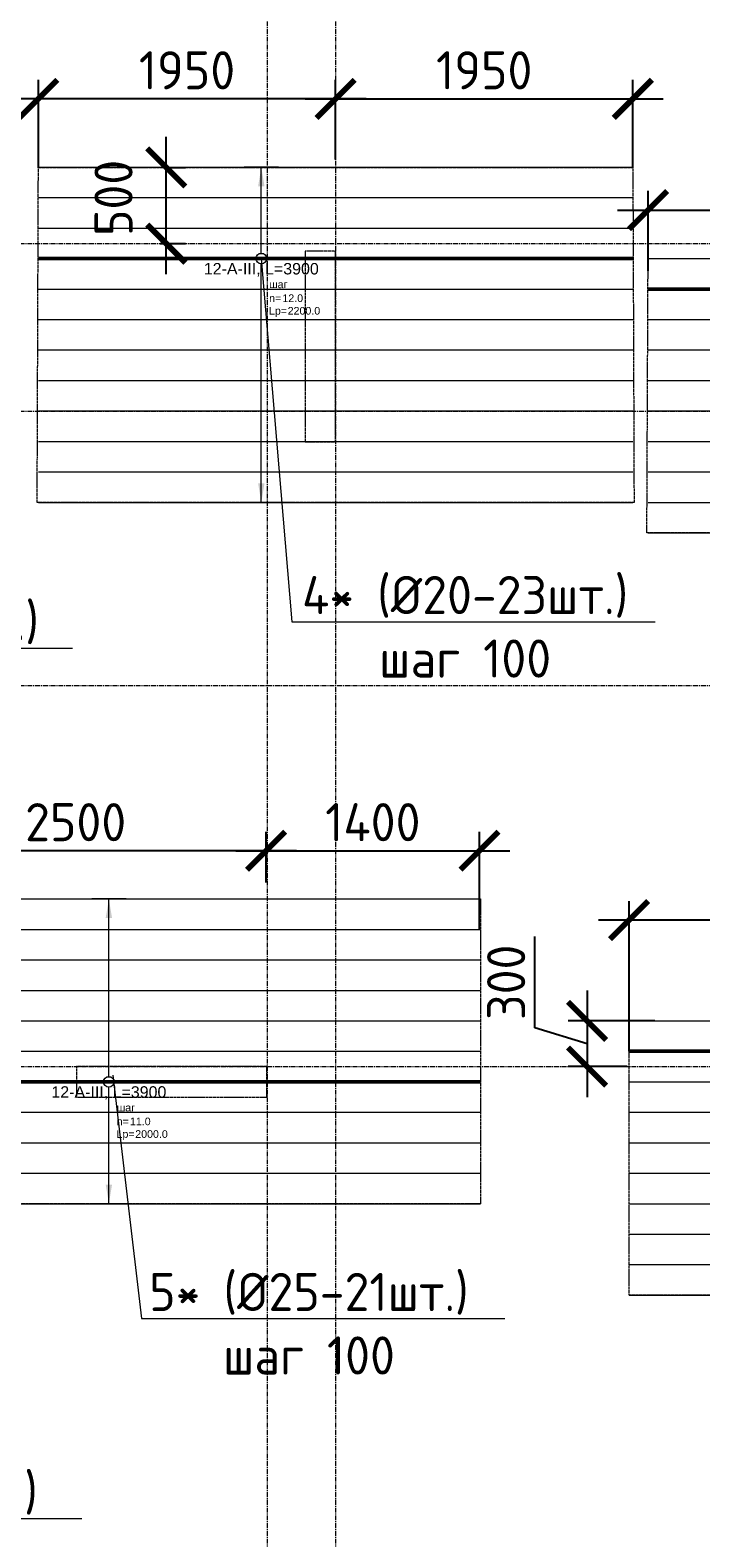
# Model space of a CAD drawing. Header units: millimetres. Extents: x -56135 to 1694203, y -446411 to -23139.
# Tile 87 of 256: x 580516 to 584916, y -124892 to -114998. Entities that reach past the tile are written whole.
import ezdxf
from ezdxf import colors
from ezdxf.entities.mleader import LeaderData, LeaderLine
from ezdxf.enums import TextEntityAlignment as Align
from ezdxf.math import Vec2, Vec3

# ---------------------------------------------------------------- set-up
doc = ezdxf.new("R2010")
doc.units = ezdxf.units.MM
doc.set_wipeout_variables(frame=1)
for name, pattern in [('01 Штриховая _4 мм_', [6, 3.5, -2.5]), ('______5', [1100, 800, -100, 100, -100]), ('GOST2.303 4', [7, 5, -2, 0]), ('осевая', [50.8, 31.75, -6.35, 6.35, -6.35])]:
    doc.linetypes.add(name, pattern=pattern)
for name, color, linetype, lineweight in [('АрмСтер', 2, 'Continuous', 50), ('контур распр. стерхней', 2, 'GOST2.303 4', 20), ('Оси', 40, '______5', 18), ('подоснова', 151, 'Continuous', 5), ('РАЗМЕРЫ', 1, 'Continuous', 9), ('СТЕНЫ', 3, 'Continuous', 30)]:
    doc.layers.add(name, color=color, linetype=linetype, lineweight=lineweight)
doc.layers.add('АрмСтер_атрибуты', color=2, linetype='Continuous', lineweight=0, plot=False)
doc.layers.add('АрмСтер_невид', color=8, linetype='Continuous', lineweight=0, plot=False)
doc.styles.add('GOST-2.304_Type-B', font='GOST_Common.ttf')
doc.styles.get("Standard").update_dxf_attribs({"font": 'arial.ttf'})
doc.styles.add('Аннотативный', font='arial.ttf')
doc.dimstyles.new('СПДС', dxfattribs={"dimscale": 100, "dimtxt": 2.5, "dimasz": 2.5, "dimexe": 1.25, "dimexo": 0, "dimtad": 1, "dimdec": 0, "dimtxsty": 'GOST-2.304_Type-B', "dimblk": 'ARCHTICK', "dimcen": 2.5, "dimdle": 2, "dimadec": 0, "dimazin": 2, "dimtfac": 0.75, "dimtdec": 0, "dimtmove": 1, "dimatfit": 3, "dimfxl": 1, "dimtolj": 1, "dimarcsym": 1})

# ---------------------------------------------------------------- blocks, each defined once
blk = doc.blocks.new('оси 2.2-2.3')
at = {"layer": 'Оси', "color": 16, "linetype": 'осевая', "lineweight": 0, "transparency": 33554687}
for p, q in [((482754.9, -105027.5), (482754.9, -134138.1)), ((483204.9, -105027.5), (483204.9, -134138.1)), ((468076.3, -116595.4), (524372.9, -116595.4)), ((468076.3, -117695.4), (524372.9, -117695.4)), ((468076.3, -119495.4), (524372.9, -119495.4)), ((468076.3, -121995.4), (524372.9, -121995.4))]:
    blk.add_line(p, q, dxfattribs=at)
blk = doc.blocks.new('*U13')
at = {"layer": 'АрмСтер_невид', "ltscale": 100}
for p, q in [((-1462.5, 200), (1462.5, 200)), ((-1462.5, -200), (1462.5, -200)), ((-1462.5, -400), (1462.5, -400)), ((-1462.5, -600), (1462.5, -600)), ((-1462.5, -800), (1462.5, -800)), ((-1462.5, -1000), (1462.5, -1000)), ((-1462.5, -1200), (1462.5, -1200)), ((-1462.5, -1400), (1462.5, -1400)), ((-1462.5, -1600), (1462.5, -1600))]:
    blk.add_line(p, q, dxfattribs=at)
at = {"layer": 'РАЗМЕРЫ'}
for p, q in [((112.5, 200), (-112.5, 200)), ((112.5, -1600), (-112.5, -1600))]:
    blk.add_line(p, q, dxfattribs=at)
at = {"layer": 'РАЗМЕРЫ', "ltscale": 15}
blk.add_line((0, -1600), (0, 200), dxfattribs=at)
at = {"layer": 'РАЗМЕРЫ'}
for points in [[(0, 200), (20.9, 74.8), (-20.9, 74.8)], [(0, -1600), (20.9, -1474.8), (-20.9, -1474.8)]]:
    blk.add_solid(points, dxfattribs=at)
at = {"layer": 'АрмСтер_атрибуты', "color": 215, "ltscale": 15, "style": 'Аннотативный'}
for s, p in [('шаг', (51.4, -194.2)), ('n=', (51.4, -285.1)), ('Lр=', (50.2, -367.8))]:
    blk.add_text(s, height=50, dxfattribs=at).set_placement(p)
at = {"layer": 'АрмСтер_атрибуты', "style": 'Аннотативный', "flags": 8}
blk.add_attdef('ПОЗ', (110, 29.6), '', height=75, dxfattribs=at)
at = {"layer": 'АрмСтер_атрибуты', "color": 215, "style": 'Аннотативный'}
for tag, p, flags in [('ШАГ', (190.9, -194.2), 10), ('КОЛ', (138, -285.1), 8), ('ШИРИНА', (172.9, -367.8), 8)]:
    blk.add_attdef(tag, p, '', height=50, dxfattribs=dict(at, flags=flags))
at = {"layer": 'АрмСтер_атрибуты', "flags": 9}
for tag, p in [('МАССА', (-1033.5, -1010.5)), ('ОБОЗНАЧЕНИЕ', (-1033.5, -1124.4))]:
    blk.add_attdef(tag, p, '', height=75, dxfattribs=at)
at = {"linetype": 'Continuous', "lineweight": 0}
blk.add_wipeout([(35, 0), (28.3, 20.6), (10.8, 33.3), (-10.8, 33.3), (-28.3, 20.6), (-35, 0), (-28.3, -20.6), (-10.8, -33.3), (10.8, -33.3), (28.3, -20.6)], dxfattribs=at)
at = {"color": 0, "linetype": 'ByBlock', "lineweight": -2, "ltscale": 100}
blk.add_line((-1462.5, 0), (1462.5, 0), dxfattribs=at)
at = {"layer": 'АрмСтер_невид', "ltscale": 100}
blk.add_line((-1462.5, 0), (1462.5, 0), dxfattribs=at)
at = {"layer": 'РАЗМЕРЫ'}
blk.add_circle((0, 0), 35, dxfattribs=at)
at = {"layer": 'АрмСтер_атрибуты', "style": 'Аннотативный', "flags": 8}
blk.add_attdef('НАИМЕНОВАНИЕ', text='', height=75, dxfattribs=at).set_placement((0, -29.3), align=Align.TOP_CENTER)
blk = doc.blocks.new('_ArchTick')
at = {"color": 0, "linetype": 'ByBlock', "const_width": 0.15}
blk.add_lwpolyline([(-0.5, -0.5), (0.5, 0.5)], dxfattribs=at)
blk = doc.blocks.new('*D1428')
at = {"layer": 'DEFPOINTS', "color": 0, "transparency": 16777216}
for p in [(584444.7, -120838.2), (587119.7, -121642.7), (584444.7, -121699.2)]:
    blk.add_point(p, dxfattribs=at)
at = {"layer": 'РАЗМЕРЫ', "color": 0, "lineweight": -2, "transparency": 16777216}
for p, q in [((584444.7, -121699.2), (584444.7, -120713.2)), ((587119.7, -121642.7), (587119.7, -120713.2)), ((587319.7, -120838.2), (584244.7, -120838.2))]:
    blk.add_line(p, q, dxfattribs=at)
at = {"layer": 'РАЗМЕРЫ', "color": 0, "lineweight": -2, "transparency": 16777216, "xscale": 250, "yscale": 250, "zscale": 250, "rotation": 180}
blk.add_blockref('_ArchTick', (584444.7, -120838.2), dxfattribs=at)
at = {"layer": 'РАЗМЕРЫ', "color": 0, "lineweight": -2, "transparency": 16777216, "xscale": 250, "yscale": 250, "zscale": 250}
blk.add_blockref('_ArchTick', (587119.7, -120838.2), dxfattribs=at)
at = {"layer": 'РАЗМЕРЫ', "color": 0, "transparency": 16777216, "insert": (585782.2, -120650.7), "char_height": 250, "attachment_point": 5, "style": 'GOST-2.304_Type-B'}
blk.add_mtext('\\A1;2675', dxfattribs=at)
blk = doc.blocks.new('*D1429')
at = {"layer": 'DEFPOINTS', "color": 0, "transparency": 16777216}
for p in [(584614.3, -121499.2), (584169.7, -121799.2), (584433, -121799.2)]:
    blk.add_point(p, dxfattribs=at)
at = {"layer": 'РАЗМЕРЫ', "color": 0, "lineweight": -2, "transparency": 16777216}
for p, q in [((583826, -121546), (583826, -120946)), ((584169.7, -121299.2), (584169.7, -121999.2)), ((584169.7, -121649.2), (583826, -121546)), ((584614.3, -121499.2), (584044.7, -121499.2)), ((584433, -121799.2), (584044.7, -121799.2))]:
    blk.add_line(p, q, dxfattribs=at)
at = {"layer": 'РАЗМЕРЫ', "color": 0, "lineweight": -2, "transparency": 16777216, "xscale": 250, "yscale": 250, "zscale": 250}
for p, rotation in [((584169.7, -121499.2), 90), ((584169.7, -121799.2), 270)]:
    blk.add_blockref('_ArchTick', p, dxfattribs=dict(at, rotation=rotation))
at = {"layer": 'РАЗМЕРЫ', "color": 0, "transparency": 16777216, "insert": (583638.5, -121246), "char_height": 250, "attachment_point": 5, "rotation": 90, "style": 'GOST-2.304_Type-B'}
blk.add_mtext('\\A1;300', dxfattribs=at)
blk = doc.blocks.new('_None')
blk = doc.blocks.new('*U67')
at = {"layer": 'АрмСтер_невид', "ltscale": 100}
for p, q in [((-1462.5, 200), (2437.5, 200)), ((-1462.5, -200), (2437.5, -200)), ((-1462.5, -400), (2437.5, -400)), ((-1462.5, -600), (2437.5, -600)), ((-1462.5, -800), (2437.5, -800)), ((-1462.5, -1000), (2437.5, -1000)), ((-1462.5, -1200), (2437.5, -1200)), ((-1462.5, -1400), (2437.5, -1400)), ((-1462.5, -1600), (2437.5, -1600))]:
    blk.add_line(p, q, dxfattribs=at)
at = {"layer": 'РАЗМЕРЫ'}
for p, q in [((112.5, 200), (-112.5, 200)), ((112.5, -1600), (-112.5, -1600))]:
    blk.add_line(p, q, dxfattribs=at)
at = {"layer": 'РАЗМЕРЫ', "ltscale": 15}
blk.add_line((0, -1600), (0, 200), dxfattribs=at)
at = {"layer": 'РАЗМЕРЫ'}
for points in [[(0, 200), (20.9, 74.8), (-20.9, 74.8)], [(0, -1600), (20.9, -1474.8), (-20.9, -1474.8)]]:
    blk.add_solid(points, dxfattribs=at)
at = {"layer": 'АрмСтер_атрибуты', "color": 215, "ltscale": 15, "style": 'Аннотативный'}
for s, p in [('шаг', (51.4, -194.2)), ('n=', (51.4, -285.1)), ('Lр=', (50.2, -367.8))]:
    blk.add_text(s, height=50, dxfattribs=at).set_placement(p)
at = {"layer": 'АрмСтер_атрибуты', "style": 'Аннотативный', "flags": 8}
blk.add_attdef('ПОЗ', (110, 29.6), '', height=75, dxfattribs=at)
at = {"layer": 'АрмСтер_атрибуты', "color": 215, "style": 'Аннотативный'}
for tag, p, flags in [('ШАГ', (190.9, -194.2), 10), ('КОЛ', (138, -285.1), 8), ('ШИРИНА', (172.9, -367.8), 8)]:
    blk.add_attdef(tag, p, '', height=50, dxfattribs=dict(at, flags=flags))
at = {"layer": 'АрмСтер_атрибуты', "flags": 9}
for tag, p in [('МАССА', (-1033.5, -1010.5)), ('ОБОЗНАЧЕНИЕ', (-1033.5, -1124.4))]:
    blk.add_attdef(tag, p, '', height=75, dxfattribs=at)
at = {"linetype": 'Continuous', "lineweight": 0}
blk.add_wipeout([(35, 0), (28.3, 20.6), (10.8, 33.3), (-10.8, 33.3), (-28.3, 20.6), (-35, 0), (-28.3, -20.6), (-10.8, -33.3), (10.8, -33.3), (28.3, -20.6)], dxfattribs=at)
at = {"color": 0, "linetype": 'ByBlock', "lineweight": -2, "ltscale": 100}
blk.add_line((-1462.5, 0), (2437.5, 0), dxfattribs=at)
at = {"layer": 'АрмСтер_невид', "ltscale": 100}
blk.add_line((-1462.5, 0), (2437.5, 0), dxfattribs=at)
at = {"layer": 'РАЗМЕРЫ'}
blk.add_circle((0, 0), 35, dxfattribs=at)
at = {"layer": 'АрмСтер_атрибуты', "style": 'Аннотативный', "flags": 8}
blk.add_attdef('НАИМЕНОВАНИЕ', text='', height=75, dxfattribs=at).set_placement((0, -29.3), align=Align.TOP_CENTER)
blk = doc.blocks.new('*D1297')
at = {"layer": 'DEFPOINTS', "color": 0, "transparency": 16777216}
for p in [(587119.7, -115778.8), (587119.7, -116178.8), (584569.4, -116577.4)]:
    blk.add_point(p, dxfattribs=at)
at = {"layer": 'РАЗМЕРЫ', "color": 0, "lineweight": -2, "transparency": 16777216}
for p, q in [((587119.7, -115778.8), (587119.7, -116303.8)), ((584569.4, -116577.4), (584569.4, -116053.8)), ((584369.4, -116178.8), (587319.7, -116178.8))]:
    blk.add_line(p, q, dxfattribs=at)
at = {"layer": 'РАЗМЕРЫ', "color": 0, "lineweight": -2, "transparency": 16777216, "xscale": 250, "yscale": 250, "zscale": 250, "rotation": 180}
blk.add_blockref('_ArchTick', (584569.4, -116178.8), dxfattribs=at)
at = {"layer": 'РАЗМЕРЫ', "color": 0, "lineweight": -2, "transparency": 16777216, "xscale": 250, "yscale": 250, "zscale": 250}
blk.add_blockref('_ArchTick', (587119.7, -116178.8), dxfattribs=at)
at = {"layer": 'РАЗМЕРЫ', "color": 0, "transparency": 16777216, "insert": (585844.5, -115991.3), "char_height": 250, "attachment_point": 5, "style": 'GOST-2.304_Type-B'}
blk.add_mtext('\\A1;2550', dxfattribs=at)
blk = doc.blocks.new('*U1186')
at = {"layer": 'АрмСтер_невид', "ltscale": 100}
for p, q in [((-1462.5, 600), (2437.5, 600)), ((-1462.5, 400), (2437.5, 400)), ((-1462.5, 200), (2437.5, 200)), ((-1462.5, -200), (2437.5, -200)), ((-1462.5, -400), (2437.5, -400)), ((-1462.5, -600), (2437.5, -600)), ((-1462.5, -800), (2437.5, -800)), ((-1462.5, -1000), (2437.5, -1000)), ((-1462.5, -1200), (2437.5, -1200)), ((-1462.5, -1400), (2437.5, -1400)), ((-1462.5, -1600), (2437.5, -1600))]:
    blk.add_line(p, q, dxfattribs=at)
at = {"layer": 'РАЗМЕРЫ'}
for p, q in [((112.5, 600), (-112.5, 600)), ((112.5, -1600), (-112.5, -1600))]:
    blk.add_line(p, q, dxfattribs=at)
at = {"layer": 'РАЗМЕРЫ', "ltscale": 15}
blk.add_line((0, -1600), (0, 600), dxfattribs=at)
at = {"layer": 'РАЗМЕРЫ'}
for points in [[(0, 600), (20.9, 474.8), (-20.9, 474.8)], [(0, -1600), (20.9, -1474.8), (-20.9, -1474.8)]]:
    blk.add_solid(points, dxfattribs=at)
at = {"layer": 'АрмСтер_атрибуты', "color": 215, "ltscale": 15, "style": 'Аннотативный'}
for s, p in [('шаг', (51.4, -194.2)), ('n=', (51.4, -285.1)), ('Lр=', (50.2, -367.8))]:
    blk.add_text(s, height=50, dxfattribs=at).set_placement(p)
at = {"layer": 'АрмСтер_атрибуты', "style": 'Аннотативный', "flags": 8}
blk.add_attdef('ПОЗ', (110, 29.6), '', height=75, dxfattribs=at)
at = {"layer": 'АрмСтер_атрибуты', "color": 215, "style": 'Аннотативный'}
for tag, p, flags in [('ШАГ', (190.9, -194.2), 10), ('КОЛ', (138, -285.1), 8), ('ШИРИНА', (172.9, -367.8), 8)]:
    blk.add_attdef(tag, p, '', height=50, dxfattribs=dict(at, flags=flags))
at = {"layer": 'АрмСтер_атрибуты', "flags": 9}
for tag, p in [('МАССА', (-1033.5, -1010.5)), ('ОБОЗНАЧЕНИЕ', (-1033.5, -1124.4))]:
    blk.add_attdef(tag, p, '', height=75, dxfattribs=at)
at = {"linetype": 'Continuous', "lineweight": 0}
blk.add_wipeout([(35, 0), (28.3, 20.6), (10.8, 33.3), (-10.8, 33.3), (-28.3, 20.6), (-35, 0), (-28.3, -20.6), (-10.8, -33.3), (10.8, -33.3), (28.3, -20.6)], dxfattribs=at)
at = {"color": 0, "linetype": 'ByBlock', "lineweight": -2, "ltscale": 100}
blk.add_line((-1462.5, 0), (2437.5, 0), dxfattribs=at)
at = {"layer": 'АрмСтер_невид', "ltscale": 100}
blk.add_line((-1462.5, 0), (2437.5, 0), dxfattribs=at)
at = {"layer": 'РАЗМЕРЫ'}
blk.add_circle((0, 0), 35, dxfattribs=at)
at = {"layer": 'АрмСтер_атрибуты', "style": 'Аннотативный', "flags": 8}
blk.add_attdef('НАИМЕНОВАНИЕ', text='', height=75, dxfattribs=at).set_placement((0, -29.3), align=Align.TOP_CENTER)
blk = doc.blocks.new('*D1299')
at = {"layer": 'DEFPOINTS', "color": 0, "transparency": 16777216}
for p in [(580569.7, -115449.2), (582519.7, -115846.2), (580569.7, -115901.7)]:
    blk.add_point(p, dxfattribs=at)
at = {"layer": 'РАЗМЕРЫ', "color": 0, "lineweight": -2, "transparency": 16777216}
for p, q in [((580569.7, -115901.7), (580569.7, -115324.2)), ((582519.7, -115846.2), (582519.7, -115324.2)), ((582719.7, -115449.2), (580369.7, -115449.2))]:
    blk.add_line(p, q, dxfattribs=at)
at = {"layer": 'РАЗМЕРЫ', "color": 0, "lineweight": -2, "transparency": 16777216, "xscale": 250, "yscale": 250, "zscale": 250, "rotation": 180}
blk.add_blockref('_ArchTick', (580569.7, -115449.2), dxfattribs=at)
at = {"layer": 'РАЗМЕРЫ', "color": 0, "lineweight": -2, "transparency": 16777216, "xscale": 250, "yscale": 250, "zscale": 250}
blk.add_blockref('_ArchTick', (582519.7, -115449.2), dxfattribs=at)
at = {"layer": 'РАЗМЕРЫ', "color": 0, "transparency": 16777216, "insert": (581544.7, -115261.7), "char_height": 250, "attachment_point": 5, "style": 'GOST-2.304_Type-B'}
blk.add_mtext('\\A1;1950', dxfattribs=at)
blk = doc.blocks.new('*D1426')
at = {"layer": 'DEFPOINTS', "color": 0, "transparency": 16777216}
for p in [(584469.7, -115449.2), (582519.7, -115801.5), (584469.7, -115899.2)]:
    blk.add_point(p, dxfattribs=at)
at = {"layer": 'РАЗМЕРЫ', "color": 0, "lineweight": -2, "transparency": 16777216}
for p, q in [((582519.7, -115801.5), (582519.7, -115324.2)), ((584469.7, -115899.2), (584469.7, -115324.2)), ((582319.7, -115449.2), (584669.7, -115449.2))]:
    blk.add_line(p, q, dxfattribs=at)
at = {"layer": 'РАЗМЕРЫ', "color": 0, "lineweight": -2, "transparency": 16777216, "xscale": 250, "yscale": 250, "zscale": 250, "rotation": 180}
blk.add_blockref('_ArchTick', (582519.7, -115449.2), dxfattribs=at)
at = {"layer": 'РАЗМЕРЫ', "color": 0, "lineweight": -2, "transparency": 16777216, "xscale": 250, "yscale": 250, "zscale": 250}
blk.add_blockref('_ArchTick', (584469.7, -115449.2), dxfattribs=at)
at = {"layer": 'РАЗМЕРЫ', "color": 0, "transparency": 16777216, "insert": (583494.7, -115261.7), "char_height": 250, "attachment_point": 5, "style": 'GOST-2.304_Type-B'}
blk.add_mtext('\\A1;1950', dxfattribs=at)
blk = doc.blocks.new('*D1300')
at = {"layer": 'DEFPOINTS', "color": 0, "transparency": 16777216}
for p in [(581408.8, -115899.2), (581408.8, -115899.2), (581369.7, -116399.2)]:
    blk.add_point(p, dxfattribs=at)
at = {"layer": 'РАЗМЕРЫ', "color": 0, "lineweight": -2, "transparency": 16777216}
for p, q in [((581408.8, -116599.2), (581408.8, -115699.2)), ((581408.8, -115899.2), (581533.8, -115899.2)), ((581369.7, -116399.2), (581533.8, -116399.2))]:
    blk.add_line(p, q, dxfattribs=at)
at = {"layer": 'РАЗМЕРЫ', "color": 0, "lineweight": -2, "transparency": 16777216, "xscale": 250, "yscale": 250, "zscale": 250}
for p, rotation in [((581408.8, -115899.2), 90), ((581408.8, -116399.2), 270)]:
    blk.add_blockref('_ArchTick', p, dxfattribs=dict(at, rotation=rotation))
at = {"layer": 'РАЗМЕРЫ', "color": 0, "transparency": 16777216, "insert": (581062.7, -116099.2), "char_height": 250, "attachment_point": 5, "rotation": 90, "style": 'GOST-2.304_Type-B'}
blk.add_mtext('\\A1;500', dxfattribs=at)
blk = doc.blocks.new('*U1183')
at = {"layer": 'АрмСтер_невид', "ltscale": 100}
for p, q in [((-1462.5, 1200), (2437.5, 1200)), ((-1462.5, 1000), (2437.5, 1000)), ((-1462.5, 800), (2437.5, 800)), ((-1462.5, 600), (2437.5, 600)), ((-1462.5, 400), (2437.5, 400)), ((-1462.5, 200), (2437.5, 200)), ((-1462.5, -200), (2437.5, -200)), ((-1462.5, -400), (2437.5, -400)), ((-1462.5, -600), (2437.5, -600)), ((-1462.5, -800), (2437.5, -800))]:
    blk.add_line(p, q, dxfattribs=at)
at = {"layer": 'РАЗМЕРЫ'}
for p, q in [((112.5, 1200), (-112.5, 1200)), ((112.5, -800), (-112.5, -800))]:
    blk.add_line(p, q, dxfattribs=at)
at = {"layer": 'РАЗМЕРЫ', "ltscale": 15}
blk.add_line((0, -800), (0, 1200), dxfattribs=at)
at = {"layer": 'РАЗМЕРЫ'}
for points in [[(0, 1200), (20.9, 1074.8), (-20.9, 1074.8)], [(0, -800), (20.9, -674.8), (-20.9, -674.8)]]:
    blk.add_solid(points, dxfattribs=at)
at = {"layer": 'АрмСтер_атрибуты', "color": 215, "ltscale": 15, "style": 'Аннотативный'}
for s, p in [('шаг', (51.4, -194.2)), ('n=', (51.4, -285.1)), ('Lр=', (50.2, -367.8))]:
    blk.add_text(s, height=50, dxfattribs=at).set_placement(p)
at = {"layer": 'АрмСтер_атрибуты', "style": 'Аннотативный', "flags": 8}
blk.add_attdef('ПОЗ', (110, 29.6), '', height=75, dxfattribs=at)
at = {"layer": 'АрмСтер_атрибуты', "color": 215, "style": 'Аннотативный'}
for tag, p, flags in [('ШАГ', (190.9, -194.2), 10), ('КОЛ', (138, -285.1), 8), ('ШИРИНА', (172.9, -367.8), 8)]:
    blk.add_attdef(tag, p, '', height=50, dxfattribs=dict(at, flags=flags))
at = {"layer": 'АрмСтер_атрибуты', "flags": 9}
for tag, p in [('МАССА', (-1033.5, -1010.5)), ('ОБОЗНАЧЕНИЕ', (-1033.5, -1124.4))]:
    blk.add_attdef(tag, p, '', height=75, dxfattribs=at)
at = {"linetype": 'Continuous', "lineweight": 0}
blk.add_wipeout([(35, 0), (28.3, 20.6), (10.8, 33.3), (-10.8, 33.3), (-28.3, 20.6), (-35, 0), (-28.3, -20.6), (-10.8, -33.3), (10.8, -33.3), (28.3, -20.6)], dxfattribs=at)
at = {"color": 0, "linetype": 'ByBlock', "lineweight": -2, "ltscale": 100}
blk.add_line((-1462.5, 0), (2437.5, 0), dxfattribs=at)
at = {"layer": 'АрмСтер_невид', "ltscale": 100}
blk.add_line((-1462.5, 0), (2437.5, 0), dxfattribs=at)
at = {"layer": 'РАЗМЕРЫ'}
blk.add_circle((0, 0), 35, dxfattribs=at)
at = {"layer": 'АрмСтер_атрибуты', "style": 'Аннотативный', "flags": 8}
blk.add_attdef('НАИМЕНОВАНИЕ', text='', height=75, dxfattribs=at).set_placement((0, -29.3), align=Align.TOP_CENTER)
blk = doc.blocks.new('*D1283')
at = {"layer": 'DEFPOINTS', "color": 0, "transparency": 16777216}
for p in [(579564.5, -120383), (582064, -120590.5), (579564.5, -120789.6)]:
    blk.add_point(p, dxfattribs=at)
at = {"layer": 'РАЗМЕРЫ', "color": 0, "lineweight": -2, "transparency": 16777216}
for p, q in [((579564.5, -120789.6), (579564.5, -120258)), ((582064, -120590.5), (582064, -120258)), ((582264, -120383), (579364.5, -120383))]:
    blk.add_line(p, q, dxfattribs=at)
at = {"layer": 'РАЗМЕРЫ', "color": 0, "lineweight": -2, "transparency": 16777216, "xscale": 250, "yscale": 250, "zscale": 250, "rotation": 180}
blk.add_blockref('_ArchTick', (579564.5, -120383), dxfattribs=at)
at = {"layer": 'РАЗМЕРЫ', "color": 0, "lineweight": -2, "transparency": 16777216, "xscale": 250, "yscale": 250, "zscale": 250}
blk.add_blockref('_ArchTick', (582064, -120383), dxfattribs=at)
at = {"layer": 'РАЗМЕРЫ', "color": 0, "transparency": 16777216, "insert": (580814.2, -120195.5), "char_height": 250, "attachment_point": 5, "style": 'GOST-2.304_Type-B'}
blk.add_mtext('\\A1;2500', dxfattribs=at)
blk = doc.blocks.new('*D1284')
at = {"layer": 'DEFPOINTS', "color": 0, "transparency": 16777216}
for p in [(583463.7, -120383), (582064, -120590.5), (583463.7, -120899.2)]:
    blk.add_point(p, dxfattribs=at)
at = {"layer": 'РАЗМЕРЫ', "color": 0, "lineweight": -2, "transparency": 16777216}
for p, q in [((582064, -120590.5), (582064, -120258)), ((583463.7, -120899.2), (583463.7, -120258)), ((581864, -120383), (583663.7, -120383))]:
    blk.add_line(p, q, dxfattribs=at)
at = {"layer": 'РАЗМЕРЫ', "color": 0, "lineweight": -2, "transparency": 16777216, "xscale": 250, "yscale": 250, "zscale": 250, "rotation": 180}
blk.add_blockref('_ArchTick', (582064, -120383), dxfattribs=at)
at = {"layer": 'РАЗМЕРЫ', "color": 0, "lineweight": -2, "transparency": 16777216, "xscale": 250, "yscale": 250, "zscale": 250}
blk.add_blockref('_ArchTick', (583463.7, -120383), dxfattribs=at)
at = {"layer": 'РАЗМЕРЫ', "color": 0, "transparency": 16777216, "insert": (582763.8, -120195.5), "char_height": 250, "attachment_point": 5, "style": 'GOST-2.304_Type-B'}
blk.add_mtext('\\A1;1400', dxfattribs=at)
blk = doc.blocks.new('стены  тп')
at = {"layer": 'СТЕНЫ', "color": 251, "linetype": '01 Штриховая _4 мм_', "lineweight": 0, "true_color": 0x636466}
for p, q in [((551262.3, -326775.7, 3100), (551262.3, -328025.7, 3100)), ((551462.3, -326775.7, 3100), (551262.3, -326775.7, 3100)), ((551462.3, -328025.7, 3100), (551462.3, -326775.7, 3100)), ((551262.3, -328025.7, 3100), (551462.3, -328025.7, 3100)), ((551012.3, -332125.7, 3100), (549762.3, -332125.7, 3100)), ((549762.3, -332125.7, 3100), (549762.3, -332325.7, 3100)), ((551012.3, -332325.7, 3100), (551012.3, -332125.7, 3100)), ((549762.3, -332325.7, 3100), (551012.3, -332325.7, 3100))]:
    blk.add_line(p, q, dxfattribs=at)

msp = doc.modelspace()

# ---------------------------------------------------------------- linework, layer by layer
at = {"layer": 'контур распр. стерхней', "linetype": '01 Штриховая _4 мм_'}
for points in [[(584477.6, -118097.1), (580561.8, -118097.1), (580569.7, -115899.2), (584469.7, -115899.2)], [(588477.6, -118297.1), (584561.8, -118297.1), (584569.7, -116497.1), (588469.7, -116497.1)], [(583469.7, -122699.2), (579569.7, -122699.2), (579569.7, -120699.2), (583469.7, -120699.2)], [(587369.7, -123299.2), (584444.7, -123299.2), (584444.7, -121499.2), (587369.7, -121499.2)]]:
    msp.add_lwpolyline(points, close=True, dxfattribs=at)

# ---------------------------------------------------------------- block references
at = {"layer": 'РАЗМЕРЫ', "color": 1}
msp.add_blockref('оси 2.2-2.3', (99314.8, 196.2), dxfattribs=at)

# ---------------------------------------------------------------- leaders
at = {"layer": 'подоснова', "color": 6, "ltscale": 0.3}
ml = msp.add_multileader_mtext('Standard', dxfattribs=at)
ml.set_content('4* (%%C20-19шт.)\\Pшаг 100', color=6, style='GOST-2.304_Type-B')
ml.set_leader_properties(color=256, linetype='ByLayer', lineweight=15)
ml.set_arrow_properties(name='NONE')
ml.build(insert=Vec2(0, 0))
ml.multileader.update_dxf_attribs({"text_left_attachment_type": 6, "text_right_attachment_type": 6, "dogleg_length": 0.1, "arrow_head_size": 18})
ctx = ml.context
ctx.base_point, ctx.char_height, ctx.arrow_head_size, ctx.landing_gap_size, ctx.plane_origin = Vec3(578410.8, -119053.3), 250, 18, 20, Vec3(569400.7, -114305.1)
ctx.left_attachment, ctx.right_attachment, ctx.text_align_type = 6, 6, 1
notes = []
notes.append((ctx, [(0, (1, 1, 0), (578410.7, -119053.3), (1, 0), 0.1, [(0, [(577857.5, -116655.6)], 0, [])])]))
ctx.mtext.insert, ctx.mtext.alignment, ctx.mtext.flow_direction = Vec3(579521.7, -118753.3), 2, 5
ml = msp.add_multileader_mtext('Standard', dxfattribs=at)
ml.set_content('1* (%%C20-15шт.)\\Pшаг 100', color=6, style='GOST-2.304_Type-B')
ml.set_leader_properties(color=256, linetype='ByLayer', lineweight=15)
ml.set_arrow_properties(name='NONE')
ml.build(insert=Vec2(0, 0))
ml.multileader.update_dxf_attribs({"text_left_attachment_type": 6, "text_right_attachment_type": 6, "dogleg_length": 0.1, "arrow_head_size": 18})
ctx = ml.context
ctx.base_point, ctx.char_height, ctx.arrow_head_size, ctx.landing_gap_size, ctx.plane_origin = Vec3(578471.3, -124765.2), 250, 18, 20, Vec3(569461.2, -119515.4)
ctx.left_attachment, ctx.right_attachment, ctx.text_align_type = 6, 6, 1
notes.append((ctx, [(0, (1, 1, 0), (578471.2, -124765.2), (1, 0), 0.1, [(0, [(578119.7, -122299.2)], 0, [])])]))
ctx.mtext.insert, ctx.mtext.alignment, ctx.mtext.flow_direction = Vec3(579544.7, -124465.2), 2, 5
for ctx, leaders in notes:
    for number, flags, end, landing, length, lines in leaders:
        leader = LeaderData()
        leader.index, (leader.has_last_leader_line, leader.has_dogleg_vector, leader.attachment_direction) = number, flags
        leader.last_leader_point, leader.dogleg_vector, leader.dogleg_length = Vec3(end), Vec3(landing), length
        for number, points, colour, breaks in lines:
            line = LeaderLine()
            line.index, line.vertices, line.color, line.breaks = number, Vec3.list(points), colors.encode_raw_color(colour), breaks
            leader.lines.append(line)
        ctx.leaders.append(leader)

# ---------------------------------------------------------------- next in the draw order: block references
at = {"layer": 'АрмСтер', "ltscale": 15}
ref = msp.add_blockref('*U67', (586032.2, -116697.1), dxfattribs=at)
ref.add_attrib('НАИМЕНОВАНИЕ', '12-A-III, L=3900', dxfattribs={"layer": 'АрмСтер_атрибуты', "height": 75, "style": 'Аннотативный', "flags": 8}).set_placement((586032.2, -116726.4), align=Align.TOP_CENTER)
ref.add_attrib('КОЛ', '10.0', (586170.3, -116982.2), dxfattribs={"layer": 'АрмСтер_атрибуты', "color": 215, "height": 50, "style": 'Аннотативный', "flags": 8})
ref.add_attrib('ШИРИНА', '1800.0', (586205.1, -117064.9), dxfattribs={"layer": 'АрмСтер_атрибуты', "color": 215, "height": 50, "style": 'Аннотативный', "flags": 8})
ref = msp.add_blockref('*U13', (585907.2, -121699.2), dxfattribs=at)
ref.add_attrib('НАИМЕНОВАНИЕ', '12-A-III, L=2925', dxfattribs={"layer": 'АрмСтер_атрибуты', "height": 75, "style": 'Аннотативный', "flags": 8}).set_placement((585907.2, -121728.5), align=Align.TOP_CENTER)
ref.add_attrib('КОЛ', '10.0', (586045.3, -121984.3), dxfattribs={"layer": 'АрмСтер_атрибуты', "color": 215, "height": 50, "style": 'Аннотативный', "flags": 8})
ref.add_attrib('ШИРИНА', '1800.0', (586080.1, -122067), dxfattribs={"layer": 'АрмСтер_атрибуты', "color": 215, "height": 50, "style": 'Аннотативный', "flags": 8})

# ---------------------------------------------------------------- next in the draw order: dimensions: what is measured, and where the dimension line sits
at = {"layer": 'РАЗМЕРЫ', "color": 1}
for base, p1, p2, picture, middle in [((587119.7, -116178.8), (584569.4, -116577.4), (587119.7, -115778.8), '*D1297', (585844.5, -115991.3)), ((584444.7, -120838.2), (587119.7, -121642.7), (584444.7, -121699.2), '*D1428', (585782.2, -120650.7))]:
    dim = msp.add_linear_dim(base=base, p1=p1, p2=p2, dimstyle='СПДС', dxfattribs=at)
    dim.commit()
    dim.dimension.update_dxf_attribs({"geometry": picture, "text_midpoint": middle})
dim = msp.add_linear_dim(base=(584169.7, -121799.2), p1=(584614.3, -121499.2), p2=(584433, -121799.2), angle=90, dimstyle='СПДС', dxfattribs=at)
dim.commit()
dim.dimension.update_dxf_attribs({"geometry": '*D1429', "text_midpoint": (583638.5, -121483.5)})

# ---------------------------------------------------------------- next in the draw order: block references
at = {"layer": 'АрмСтер', "ltscale": 15}
ref = msp.add_blockref('*U1186', (582032.2, -116497.1), dxfattribs=at)
ref.add_attrib('НАИМЕНОВАНИЕ', '12-A-III, L=3900', dxfattribs={"layer": 'АрмСтер_атрибуты', "height": 75, "style": 'Аннотативный', "flags": 8}).set_placement((582032.2, -116526.4), align=Align.TOP_CENTER)
ref.add_attrib('КОЛ', '12.0', (582170.3, -116782.2), dxfattribs={"layer": 'АрмСтер_атрибуты', "color": 215, "height": 50, "style": 'Аннотативный', "flags": 8})
ref.add_attrib('ШИРИНА', '2200.0', (582205.1, -116864.9), dxfattribs={"layer": 'АрмСтер_атрибуты', "color": 215, "height": 50, "style": 'Аннотативный', "flags": 8})
ref = msp.add_blockref('*U1183', (581032.2, -121899.2), dxfattribs=at)
ref.add_attrib('НАИМЕНОВАНИЕ', '12-A-III, L=3900', dxfattribs={"layer": 'АрмСтер_атрибуты', "height": 75, "style": 'Аннотативный', "flags": 8}).set_placement((581032.2, -121928.5), align=Align.TOP_CENTER)
ref.add_attrib('КОЛ', '11.0', (581170.3, -122184.3), dxfattribs={"layer": 'АрмСтер_атрибуты', "color": 215, "height": 50, "style": 'Аннотативный', "flags": 8})
ref.add_attrib('ШИРИНА', '2000.0', (581205.1, -122267), dxfattribs={"layer": 'АрмСтер_атрибуты', "color": 215, "height": 50, "style": 'Аннотативный', "flags": 8})

# ---------------------------------------------------------------- next in the draw order: block references
at = {"layer": 'РАЗМЕРЫ'}
msp.add_blockref('стены  тп', (31057, 210326.6, -3100), dxfattribs=at)

# ---------------------------------------------------------------- next in the draw order: dimensions: what is measured, and where the dimension line sits
at = {"layer": 'РАЗМЕРЫ', "color": 1}
for base, p1, p2, picture, middle in [((580569.7, -115449.2), (582519.7, -115846.2), (580569.7, -115901.7), '*D1299', (581544.7, -115261.7)), ((584469.7, -115449.2), (582519.7, -115801.5), (584469.7, -115899.2), '*D1426', (583494.7, -115261.7)), ((579564.4503, -120383.0099), (582063.9513, -120590.5441), (579564.4503, -120789.6363), '*D1283', (580814.2008, -120195.5099)), ((583463.7, -120383), (582064, -120590.5), (583463.7, -120899.2), '*D1284', (582763.8, -120195.5))]:
    dim = msp.add_linear_dim(base=base, p1=p1, p2=p2, dimstyle='СПДС', dxfattribs=at)
    dim.commit()
    dim.dimension.update_dxf_attribs({"geometry": picture, "text_midpoint": middle})
dim = msp.add_linear_dim(base=(581408.8, -115899.2), p1=(581369.7, -116399.2), p2=(581408.8, -115899.2), angle=90, dimstyle='СПДС', dxfattribs=at)
dim.commit()
dim.dimension.update_dxf_attribs({"geometry": '*D1300', "text_midpoint": (581250.2, -116099.2), "dimtype": 160})

# ---------------------------------------------------------------- next in the draw order: leaders
at = {"layer": 'подоснова', "color": 4, "ltscale": 0.3}
ml = msp.add_multileader_mtext('Standard', dxfattribs=at)
ml.set_content('4* (%%C20-23шт.)\\Pшаг 100', color=4, style='GOST-2.304_Type-B')
ml.set_leader_properties(color=256, linetype='ByLayer', lineweight=15)
ml.set_arrow_properties(name='NONE')
ml.build(insert=Vec2(0, 0))
ml.multileader.update_dxf_attribs({"text_left_attachment_type": 6, "text_right_attachment_type": 6, "dogleg_length": 0.1, "arrow_head_size": 18})
ctx = ml.context
ctx.base_point, ctx.char_height, ctx.arrow_head_size, ctx.landing_gap_size, ctx.plane_origin = Vec3(582233.6, -118880), 250, 18, 20, Vec3(573223.5, -114131.8)
ctx.left_attachment, ctx.right_attachment, ctx.text_align_type = 6, 6, 1
notes = []
notes.append((ctx, [(0, (1, 1, 0), (582233.5, -118880), (1, 0), 0.1, [(0, [(582032.2, -116497.1)], 0, [])])]))
ctx.mtext.insert, ctx.mtext.alignment, ctx.mtext.flow_direction = Vec3(583369.5, -118580), 2, 5
at = {"layer": 'подоснова', "color": 3, "ltscale": 0.3}
ml = msp.add_multileader_mtext('Standard', dxfattribs=at)
ml.set_content('5* (%%C25-21шт.)\\Pшаг 100', color=3, style='GOST-2.304_Type-B')
ml.set_leader_properties(color=256, linetype='ByLayer', lineweight=15)
ml.set_arrow_properties(name='NONE')
ml.build(insert=Vec2(0, 0))
ml.multileader.update_dxf_attribs({"text_left_attachment_type": 6, "text_right_attachment_type": 6, "dogleg_length": 0.1, "arrow_head_size": 18})
ctx = ml.context
ctx.base_point, ctx.char_height, ctx.arrow_head_size, ctx.landing_gap_size, ctx.plane_origin = Vec3(581246.3, -123453.3), 250, 18, 20, Vec3(572600.6, -119505.1)
ctx.left_attachment, ctx.right_attachment, ctx.text_align_type = 6, 6, 1
notes.append((ctx, [(0, (1, 1, 0), (581246.2, -123453.3), (1, 0), 0.1, [(0, [(581057.5, -121855.6)], 0, [])])]))
ctx.mtext.insert, ctx.mtext.alignment, ctx.mtext.flow_direction = Vec3(582344.7, -123153.3), 2, 5
for ctx, leaders in notes:
    for number, flags, end, landing, length, lines in leaders:
        leader = LeaderData()
        leader.index, (leader.has_last_leader_line, leader.has_dogleg_vector, leader.attachment_direction) = number, flags
        leader.last_leader_point, leader.dogleg_vector, leader.dogleg_length = Vec3(end), Vec3(landing), length
        for number, points, colour, breaks in lines:
            line = LeaderLine()
            line.index, line.vertices, line.color, line.breaks = number, Vec3.list(points), colors.encode_raw_color(colour), breaks
            leader.lines.append(line)
        ctx.leaders.append(leader)

doc.saveas('drawing.dxf')
